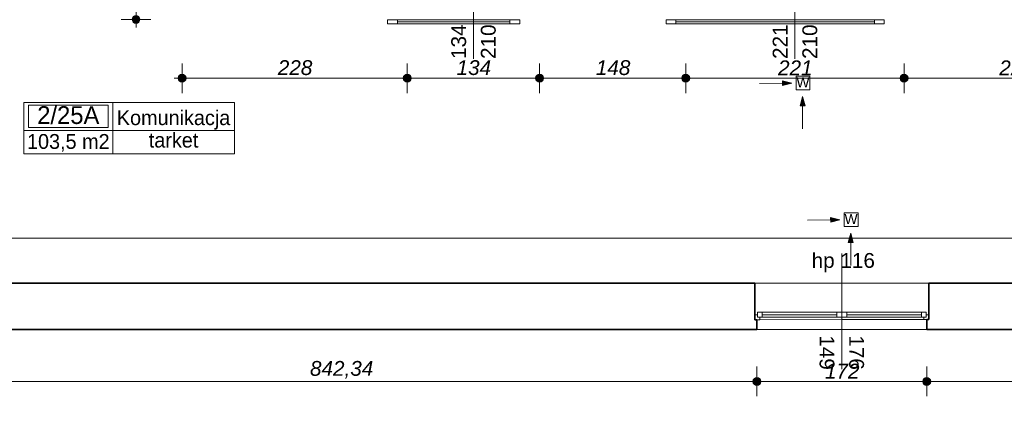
# Model space of a CAD drawing. Header units: millimetres. Extents: x -13944 to 84772, y -78836 to -35317.
# Tile 8 of 85: x 3504 to 13473, y -67620 to -63615. Entities that reach past the tile are written whole.
import ezdxf
from ezdxf.enums import TextEntityAlignment as Align

# ---------------------------------------------------------------- set-up
doc = ezdxf.new("R2010")
doc.units = ezdxf.units.MM
doc.header["$MEASUREMENT"] = 0
for name, color, linetype, lineweight in [('Drzwi ArchiCAD_Nr_pióra__1', 7, 'Continuous', 0), ('Instalacje - Went_Klim_Nr_pióra__42', 150, 'Continuous', 13), ('Konstrukcja - Stropy_Nr_pióra__1', 7, 'Continuous', 0), ('Konstrukcja - Ściany zew_Nr_pióra__6', 7, 'Continuous', 35), ('Metryczki pomieszczeń ArchiCADa_Nr_pióra__1', 7, 'Continuous', 0), ('Okna ArchiCADa_Nr_pióra__1', 7, 'Continuous', 0), ('Wymiarowanie - Ogólne_Nr_pióra__82', 114, 'Continuous', 13), ('Znaczniki drzwi ArchiCADa_Nr_pióra__1', 7, 'Continuous', 0), ('Znaczniki drzwi ArchiCADa_Nr_pióra__7', 7, 'Continuous', 70), ('Znaczniki okien ArchiCADa_Nr_pióra__1', 7, 'Continuous', 0), ('Znaczniki okien ArchiCADa_Nr_pióra__7', 7, 'Continuous', 70)]:
    doc.layers.add(name, color=color, linetype=linetype, lineweight=lineweight)
doc.layers.add('Elementy modelu - Strefy', color=7, linetype='Continuous')
doc.layers.add('Wymiarowanie - Ogólne', color=7, linetype='Continuous')
doc.styles.add('GENERATED_STYLE_1', font='txt')
doc.styles.add('GENERATED_STYLE_2', font='txt')
doc.styles.add('GENERATED_STYLE_3', font='txt')
doc.dimstyles.new('GENERATED_STYLE__1', dxfattribs={"dimtxt": 150, "dimasz": 152, "dimexe": 0.18, "dimexo": 0, "dimgap": 0.09, "dimtad": 1, "dimlfac": 0.1, "dimzin": 0, "dimdsep": 46, "dimtxsty": 'GENERATED_STYLE_3', "dimblk": 'ARROWHEAD_11', "dimblk1": 'ARROWHEAD_11', "dimblk2": 'ARROWHEAD_11', "dimcen": 0.09, "dimclrd": 114, "dimclre": 114, "dimclrt": 114, "dimazin": 0, "dimtfac": 1, "dimtdec": 4, "dimtmove": 0, "dimatfit": 3, "dimfxl": 1, "dimtolj": 1, "dimtzin": 0, "dimarcsym": 0})
doc.dimstyles.new('GENERATED_STYLE__2', dxfattribs={"dimtxt": 150, "dimasz": 152, "dimexe": 0.18, "dimexo": 0, "dimgap": 0.09, "dimtad": 1, "dimtih": 1, "dimtoh": 1, "dimlfac": 0.1, "dimzin": 0, "dimdsep": 46, "dimtxsty": 'GENERATED_STYLE_3', "dimblk": 'ARROWHEAD_11', "dimblk1": 'ARROWHEAD_11', "dimblk2": 'ARROWHEAD_11', "dimcen": 0.09, "dimclrd": 114, "dimclre": 114, "dimclrt": 114, "dimazin": 0, "dimtfac": 1, "dimtdec": 4, "dimtmove": 0, "dimatfit": 3, "dimfxl": 1, "dimtolj": 1, "dimtzin": 0, "dimarcsym": 0})

# ---------------------------------------------------------------- blocks, each defined once
blk = doc.blocks.new('Komunikacja_2_25A_8', base_point=(4445.4, -64735.9))
at = {"layer": 'Metryczki pomieszczeń ArchiCADa_Nr_pióra__1', "linetype": 'Continuous'}
for p, q in [((3546.8, -64453), (5678, -64453)), ((3546.8, -64971.6), (3546.8, -64453)), ((3591.7, -64479), (4400.4, -64479)), ((3591.7, -64705.3), (3591.7, -64479)), ((4400.4, -64479), (4400.4, -64705.3)), ((4445.4, -64453), (4445.4, -64971.6)), ((5678, -64453), (5678, -64971.6)), ((3546.8, -64735.9), (5678, -64735.9)), ((4400.4, -64705.3), (3591.7, -64705.3)), ((5678, -64971.6), (3546.8, -64971.6))]:
    blk.add_line(p, q, dxfattribs=at)
at = {"layer": 'Metryczki pomieszczeń ArchiCADa_Nr_pióra__1'}
for tag, height, style, p in [('ROOM_NUMBER', 180, 'GENERATED_STYLE_2', (3996.1, -64581)), ('ROOM_NAME', 150, 'GENERATED_STYLE_1', (5061.7, -64607.5)), ('ROOM_CALC_AREA', 150, 'GENERATED_STYLE_1', (3996.1, -64848)), ('floor_f', 150, 'GENERATED_STYLE_1', (5061.7, -64834.6))]:
    blk.add_attdef(tag, text='', height=height, dxfattribs=dict(at, style=style)).set_placement(p, align=Align.MIDDLE_CENTER)
blk = doc.blocks.new('*D102')
at = {"layer": 'Wymiarowanie - Ogólne_Nr_pióra__82', "linetype": 'Continuous'}
for points in [[(2584.7, -67278.6), (2581.6, -67263.3), (2572.9, -67250.3), (2560, -67241.7), (2544.7, -67238.6), (2529.4, -67241.7), (2516.4, -67250.3), (2507.7, -67263.3), (2504.7, -67278.6), (2507.7, -67293.9), (2516.4, -67306.9), (2529.4, -67315.6), (2544.7, -67318.6), (2560, -67315.6), (2572.9, -67306.9), (2581.6, -67293.9)], [(11008.1, -67277.6), (11005, -67262.3), (10996.4, -67249.4), (10983.4, -67240.7), (10968.1, -67237.6), (10952.8, -67240.7), (10939.8, -67249.4), (10931.1, -67262.3), (10928.1, -67277.6), (10931.1, -67293), (10939.8, -67305.9), (10952.8, -67314.6), (10968.1, -67317.6), (10983.4, -67314.6), (10996.4, -67305.9), (11005, -67293)]]:
    blk.add_hatch(color=256, dxfattribs=at).paths.add_polyline_path(points)
for p, q in [((2544.7, -67238.6), (2544.6, -67128.6)), ((10968.1, -67237.6), (10968.1, -67127.6)), ((2464.7, -67278.6), (2504.7, -67278.6)), ((2584.7, -67278.6), (10928.1, -67277.7)), ((2544.7, -67428.6), (2544.7, -67318.6)), ((10968.1, -67427.6), (10968.1, -67317.6))]:
    blk.add_line(p, q, dxfattribs=at)
for centre in [(2544.7, -67278.6), (10968.1, -67277.6)]:
    blk.add_circle(centre, 40, dxfattribs=at)
at = {"layer": 'Wymiarowanie - Ogólne_Nr_pióra__82', "insert": (6443, -67248.2), "char_height": 150, "attachment_point": 7, "rotation": 0.00665, "style": 'GENERATED_STYLE_3'}
blk.add_mtext('\\A1;{\\fArial|b0|i1|c238|p38;842,34}', dxfattribs=at)
blk = doc.blocks.new('ARROWHEAD_11')
at = {"color": 0, "linetype": 'Continuous', "lineweight": 0}
blk.add_line((0, 0), (-1, 0), dxfattribs=at)
at = {"color": 0, "linetype": 'Continuous', "lineweight": 0, "const_width": 0.25, "flags": 128}
blk.add_lwpolyline([(-0.125, 0, 1), (0.125, 0, 1)], format="xyb", close=True, dxfattribs=at)
blk = doc.blocks.new('*D103')
at = {"layer": 'Wymiarowanie - Ogólne_Nr_pióra__82', "linetype": 'Continuous'}
for points in [[(11008.1, -67277.6), (11005, -67262.3), (10996.4, -67249.4), (10983.4, -67240.7), (10968.1, -67237.6), (10952.8, -67240.7), (10939.8, -67249.4), (10931.1, -67262.3), (10928.1, -67277.6), (10931.1, -67293), (10939.8, -67305.9), (10952.8, -67314.6), (10968.1, -67317.6), (10983.4, -67314.6), (10996.4, -67305.9), (11005, -67293)], [(12728.1, -67277.5), (12725, -67262.1), (12716.4, -67249.2), (12703.4, -67240.5), (12688.1, -67237.5), (12672.8, -67240.5), (12659.8, -67249.2), (12651.1, -67262.1), (12648.1, -67277.5), (12651.1, -67292.8), (12659.8, -67305.7), (12672.8, -67314.4), (12688.1, -67317.5), (12703.4, -67314.4), (12716.4, -67305.7), (12725, -67292.8)]]:
    blk.add_hatch(color=256, dxfattribs=at).paths.add_polyline_path(points)
for p, q in [((12688.1, -67237.5), (12688.1, -67127.5)), ((11008.1, -67277.6), (12648.1, -67277.5)), ((12688.1, -67427.5), (12688.1, -67317.5))]:
    blk.add_line(p, q, dxfattribs=at)
blk.add_circle((12688.1, -67277.5), 40, dxfattribs=at)
at = {"layer": 'Wymiarowanie - Ogólne_Nr_pióra__82', "insert": (11657.3, -67247.6), "char_height": 150, "attachment_point": 7, "rotation": 0.00665, "style": 'GENERATED_STYLE_3'}
blk.add_mtext('\\A1;{\\fArial|b0|i1|c238|p38;172}', dxfattribs=at)
blk = doc.blocks.new('*D104')
at = {"layer": 'Wymiarowanie - Ogólne_Nr_pióra__82', "linetype": 'Continuous'}
for points in [[(12728.1, -67277.5), (12725, -67262.1), (12716.4, -67249.2), (12703.4, -67240.5), (12688.1, -67237.5), (12672.8, -67240.5), (12659.8, -67249.2), (12651.1, -67262.1), (12648.1, -67277.5), (12651.1, -67292.8), (12659.8, -67305.7), (12672.8, -67314.4), (12688.1, -67317.5), (12703.4, -67314.4), (12716.4, -67305.7), (12725, -67292.8)], [(18227, -67276.8), (18224, -67261.5), (18215.3, -67248.5), (18202.3, -67239.9), (18187, -67236.8), (18171.7, -67239.9), (18158.7, -67248.5), (18150.1, -67261.5), (18147, -67276.8), (18150.1, -67292.1), (18158.7, -67305.1), (18171.7, -67313.8), (18187, -67316.8), (18202.3, -67313.8), (18215.3, -67305.1), (18224, -67292.1)]]:
    blk.add_hatch(color=256, dxfattribs=at).paths.add_polyline_path(points)
for p, q in [((12688.1, -67237.5), (12688.1, -67127.5)), ((12728.1, -67277.4), (18147, -67276.8)), ((12688.1, -67427.5), (12688.1, -67317.5))]:
    blk.add_line(p, q, dxfattribs=at)
at = {"layer": 'Wymiarowanie - Ogólne_Nr_pióra__82', "insert": (15266.8, -67247.2), "char_height": 150, "attachment_point": 7, "rotation": 0.00665, "style": 'GENERATED_STYLE_3'}
blk.add_mtext('\\A1;{\\fArial|b0|i1|c238|p38;550}', dxfattribs=at)
blk = doc.blocks.new('*D199')
at = {"layer": 'Wymiarowanie - Ogólne_Nr_pióra__82', "linetype": 'Continuous'}
for points in [[(5188, -64207.6), (5185, -64192.3), (5176.3, -64179.3), (5163.3, -64170.6), (5148, -64167.6), (5132.7, -64170.6), (5119.7, -64179.3), (5111.1, -64192.3), (5108, -64207.6), (5111.1, -64222.9), (5119.7, -64235.9), (5132.7, -64244.5), (5148, -64247.6), (5163.3, -64244.5), (5176.3, -64235.9), (5185, -64222.9)], [(7468, -64207.6), (7465, -64192.3), (7456.3, -64179.3), (7443.3, -64170.6), (7428, -64167.6), (7412.7, -64170.6), (7399.7, -64179.3), (7391.1, -64192.3), (7388, -64207.6), (7391.1, -64222.9), (7399.7, -64235.9), (7412.7, -64244.5), (7428, -64247.6), (7443.3, -64244.5), (7456.3, -64235.9), (7465, -64222.9)]]:
    blk.add_hatch(color=256, dxfattribs=at).paths.add_polyline_path(points)
for p, q in [((5148, -64167.6), (5148, -64057.6)), ((7428, -64167.6), (7428, -64057.6)), ((5068, -64207.6), (5108, -64207.6)), ((5148, -64357.6), (5148, -64247.6)), ((5188, -64207.6), (7388, -64207.6)), ((7428, -64357.6), (7428, -64247.6))]:
    blk.add_line(p, q, dxfattribs=at)
for centre in [(5148, -64207.6), (7428, -64207.6)]:
    blk.add_circle(centre, 40, dxfattribs=at)
at = {"layer": 'Wymiarowanie - Ogólne_Nr_pióra__82', "insert": (6117.3, -64177.6), "char_height": 150, "attachment_point": 7, "style": 'GENERATED_STYLE_3'}
blk.add_mtext('\\A1;{\\fArial|b0|i1|c238|p38;228}', dxfattribs=at)
blk = doc.blocks.new('*D200')
at = {"layer": 'Wymiarowanie - Ogólne_Nr_pióra__82', "linetype": 'Continuous'}
for points in [[(7468, -64207.6), (7465, -64192.3), (7456.3, -64179.3), (7443.3, -64170.6), (7428, -64167.6), (7412.7, -64170.6), (7399.7, -64179.3), (7391.1, -64192.3), (7388, -64207.6), (7391.1, -64222.9), (7399.7, -64235.9), (7412.7, -64244.5), (7428, -64247.6), (7443.3, -64244.5), (7456.3, -64235.9), (7465, -64222.9)], [(8808, -64207.6), (8805, -64192.3), (8796.3, -64179.3), (8783.3, -64170.6), (8768, -64167.6), (8752.7, -64170.6), (8739.7, -64179.3), (8731.1, -64192.3), (8728, -64207.6), (8731.1, -64222.9), (8739.7, -64235.9), (8752.7, -64244.5), (8768, -64247.6), (8783.3, -64244.5), (8796.3, -64235.9), (8805, -64222.9)]]:
    blk.add_hatch(color=256, dxfattribs=at).paths.add_polyline_path(points)
for p, q in [((7428, -64167.6), (7428, -64057.6)), ((8768, -64167.6), (8768, -64057.6)), ((7428, -64357.6), (7428, -64247.6)), ((7468, -64207.6), (8728, -64207.6)), ((8768, -64357.6), (8768, -64247.6))]:
    blk.add_line(p, q, dxfattribs=at)
for centre in [(7428, -64207.6), (8768, -64207.6)]:
    blk.add_circle(centre, 40, dxfattribs=at)
at = {"layer": 'Wymiarowanie - Ogólne_Nr_pióra__82', "insert": (7927.3, -64177.6), "char_height": 150, "attachment_point": 7, "style": 'GENERATED_STYLE_3'}
blk.add_mtext('\\A1;{\\fArial|b0|i1|c238|p38;134}', dxfattribs=at)
blk = doc.blocks.new('*D201')
at = {"layer": 'Wymiarowanie - Ogólne_Nr_pióra__82', "linetype": 'Continuous'}
for points in [[(8808, -64207.6), (8805, -64192.3), (8796.3, -64179.3), (8783.3, -64170.6), (8768, -64167.6), (8752.7, -64170.6), (8739.7, -64179.3), (8731.1, -64192.3), (8728, -64207.6), (8731.1, -64222.9), (8739.7, -64235.9), (8752.7, -64244.5), (8768, -64247.6), (8783.3, -64244.5), (8796.3, -64235.9), (8805, -64222.9)], [(10288, -64207.6), (10285, -64192.3), (10276.3, -64179.3), (10263.3, -64170.6), (10248, -64167.6), (10232.7, -64170.6), (10219.7, -64179.3), (10211.1, -64192.3), (10208, -64207.6), (10211.1, -64222.9), (10219.7, -64235.9), (10232.7, -64244.5), (10248, -64247.6), (10263.3, -64244.5), (10276.3, -64235.9), (10285, -64222.9)]]:
    blk.add_hatch(color=256, dxfattribs=at).paths.add_polyline_path(points)
for p, q in [((8768, -64167.6), (8768, -64057.6)), ((10248, -64167.6), (10248, -64057.6)), ((8768, -64357.6), (8768, -64247.6)), ((8808, -64207.6), (10208, -64207.6)), ((10248, -64357.6), (10248, -64247.6))]:
    blk.add_line(p, q, dxfattribs=at)
for centre in [(8768, -64207.6), (10248, -64207.6)]:
    blk.add_circle(centre, 40, dxfattribs=at)
at = {"layer": 'Wymiarowanie - Ogólne_Nr_pióra__82', "insert": (9337.3, -64177.6), "char_height": 150, "attachment_point": 7, "style": 'GENERATED_STYLE_3'}
blk.add_mtext('\\A1;{\\fArial|b0|i1|c238|p38;148}', dxfattribs=at)
blk = doc.blocks.new('*D202')
at = {"layer": 'Wymiarowanie - Ogólne_Nr_pióra__82', "linetype": 'Continuous'}
for points in [[(10288, -64207.6), (10285, -64192.3), (10276.3, -64179.3), (10263.3, -64170.6), (10248, -64167.6), (10232.7, -64170.6), (10219.7, -64179.3), (10211.1, -64192.3), (10208, -64207.6), (10211.1, -64222.9), (10219.7, -64235.9), (10232.7, -64244.5), (10248, -64247.6), (10263.3, -64244.5), (10276.3, -64235.9), (10285, -64222.9)], [(12498, -64207.6), (12495, -64192.3), (12486.3, -64179.3), (12473.3, -64170.6), (12458, -64167.6), (12442.7, -64170.6), (12429.7, -64179.3), (12421.1, -64192.3), (12418, -64207.6), (12421.1, -64222.9), (12429.7, -64235.9), (12442.7, -64244.5), (12458, -64247.6), (12473.3, -64244.5), (12486.3, -64235.9), (12495, -64222.9)]]:
    blk.add_hatch(color=256, dxfattribs=at).paths.add_polyline_path(points)
for p, q in [((10248, -64167.6), (10248, -64057.6)), ((12458, -64167.6), (12458, -64057.6)), ((10248, -64357.6), (10248, -64247.6)), ((10288, -64207.6), (12418, -64207.6)), ((12458, -64357.6), (12458, -64247.6))]:
    blk.add_line(p, q, dxfattribs=at)
for centre in [(10248, -64207.6), (12458, -64207.6)]:
    blk.add_circle(centre, 40, dxfattribs=at)
at = {"layer": 'Wymiarowanie - Ogólne_Nr_pióra__82', "insert": (11182.3, -64177.6), "char_height": 150, "attachment_point": 7, "style": 'GENERATED_STYLE_3'}
blk.add_mtext('\\A1;{\\fArial|b0|i1|c238|p38;221}', dxfattribs=at)
blk = doc.blocks.new('*D203')
at = {"layer": 'Wymiarowanie - Ogólne_Nr_pióra__82', "linetype": 'Continuous'}
for points in [[(12498, -64207.6), (12495, -64192.3), (12486.3, -64179.3), (12473.3, -64170.6), (12458, -64167.6), (12442.7, -64170.6), (12429.7, -64179.3), (12421.1, -64192.3), (12418, -64207.6), (12421.1, -64222.9), (12429.7, -64235.9), (12442.7, -64244.5), (12458, -64247.6), (12473.3, -64244.5), (12486.3, -64235.9), (12495, -64222.9)], [(14768, -64207.6), (14765, -64192.3), (14756.3, -64179.3), (14743.3, -64170.6), (14728, -64167.6), (14712.7, -64170.6), (14699.7, -64179.3), (14691.1, -64192.3), (14688, -64207.6), (14691.1, -64222.9), (14699.7, -64235.9), (14712.7, -64244.5), (14728, -64247.6), (14743.3, -64244.5), (14756.3, -64235.9), (14765, -64222.9)]]:
    blk.add_hatch(color=256, dxfattribs=at).paths.add_polyline_path(points)
for p, q in [((12458, -64167.6), (12458, -64057.6)), ((14728, -64167.6), (14728, -64057.6)), ((12458, -64357.6), (12458, -64247.6)), ((12498, -64207.6), (14688, -64207.6)), ((14728, -64357.6), (14728, -64247.6))]:
    blk.add_line(p, q, dxfattribs=at)
for centre in [(12458, -64207.6), (14728, -64207.6)]:
    blk.add_circle(centre, 40, dxfattribs=at)
at = {"layer": 'Wymiarowanie - Ogólne_Nr_pióra__82', "insert": (13422.3, -64177.6), "char_height": 150, "attachment_point": 7, "style": 'GENERATED_STYLE_3'}
blk.add_mtext('\\A1;{\\fArial|b0|i1|c238|p38;227}', dxfattribs=at)
blk = doc.blocks.new('*D210')
at = {"layer": 'Wymiarowanie - Ogólne_Nr_pióra__82', "linetype": 'Continuous'}
for points in [[(2584.5, -65828.3), (2581.5, -65813), (2572.8, -65800), (2559.9, -65791.3), (2544.5, -65788.3), (2529.2, -65791.3), (2516.3, -65800), (2507.6, -65813), (2504.5, -65828.3), (2507.6, -65843.6), (2516.3, -65856.6), (2529.2, -65865.2), (2544.5, -65868.3), (2559.9, -65865.2), (2572.8, -65856.6), (2581.5, -65843.6)], [(27938, -65825.3), (27934.9, -65810), (27926.2, -65797), (27913.3, -65788.4), (27898, -65785.3), (27882.7, -65788.4), (27869.7, -65797), (27861, -65810), (27858, -65825.3), (27861, -65840.6), (27869.7, -65853.6), (27882.7, -65862.3), (27898, -65865.3), (27913.3, -65862.3), (27926.2, -65853.6), (27934.9, -65840.6)]]:
    blk.add_hatch(color=256, dxfattribs=at).paths.add_polyline_path(points)
for p, q in [((2544.5, -65788.3), (2544.5, -65678.3)), ((27898, -65785.3), (27897.9, -65675.3)), ((2464.5, -65828.3), (2504.5, -65828.3)), ((2544.6, -65978.3), (2544.5, -65868.3)), ((2584.5, -65828.3), (27858, -65825.3)), ((27898, -65975.3), (27898, -65865.3)), ((27938, -65825.3), (27978, -65825.3))]:
    blk.add_line(p, q, dxfattribs=at)
for centre in [(2544.5, -65828.3), (27898, -65825.3)]:
    blk.add_circle(centre, 40, dxfattribs=at)
at = {"layer": 'Wymiarowanie - Ogólne_Nr_pióra__82', "insert": (14964.8, -65796.8), "char_height": 150, "attachment_point": 7, "rotation": 0.00665, "style": 'GENERATED_STYLE_3'}
blk.add_mtext('\\A1;{\\fArial|b0|i1|c238|p38;2 535}', dxfattribs=at)
blk = doc.blocks.new('*D246')
at = {"layer": 'Wymiarowanie - Ogólne_Nr_pióra__82', "linetype": 'Continuous'}
for points in [[(4721.5, -61773), (4718.5, -61757.6), (4709.8, -61744.7), (4696.8, -61736), (4681.5, -61733), (4666.2, -61736), (4653.2, -61744.7), (4644.6, -61757.6), (4641.5, -61773), (4644.6, -61788.3), (4653.2, -61801.2), (4666.2, -61809.9), (4681.5, -61813), (4696.8, -61809.9), (4709.8, -61801.2), (4718.5, -61788.3)], [(4721.5, -63613), (4718.5, -63597.6), (4709.8, -63584.7), (4696.8, -63576), (4681.5, -63573), (4666.2, -63576), (4653.2, -63584.7), (4644.6, -63597.6), (4641.5, -63613), (4644.6, -63628.3), (4653.2, -63641.2), (4666.2, -63649.9), (4681.5, -63653), (4696.8, -63649.9), (4709.8, -63641.2), (4718.5, -63628.3)]]:
    blk.add_hatch(color=256, dxfattribs=at).paths.add_polyline_path(points)
for p, q in [((4641.5, -61773), (4531.5, -61773)), ((4831.5, -61773), (4721.5, -61773)), ((4681.5, -63573), (4681.5, -61813)), ((4641.5, -63613), (4531.5, -63613)), ((4681.5, -63693), (4681.5, -63653)), ((4831.5, -63613), (4721.5, -63613))]:
    blk.add_line(p, q, dxfattribs=at)
for centre in [(4681.5, -61773), (4681.5, -63613)]:
    blk.add_circle(centre, 40, dxfattribs=at)
at = {"layer": 'Wymiarowanie - Ogólne_Nr_pióra__82', "insert": (4651.5, -62863.7), "char_height": 150, "attachment_point": 7, "rotation": 90, "style": 'GENERATED_STYLE_3'}
blk.add_mtext('\\A1;{\\fArial|b0|i1|c238|p38;184}', dxfattribs=at)

msp = doc.modelspace()

# ---------------------------------------------------------------- hatches: boundary and pattern name
at = {"layer": 'Instalacje - Went_Klim_Nr_pióra__42', "linetype": 'Continuous'}
for points in [[(11321.002, -64257.274), (11227.458, -64233.198), (11227.953, -64283.196)], [(11430.714, -64393.074), (11405.714, -64486.376), (11455.714, -64486.376)], [(11807.977, -65640.686), (11714.433, -65616.611), (11714.928, -65666.609)], [(11917.689, -65776.487), (11892.689, -65869.789), (11942.689, -65869.789)]]:
    msp.add_hatch(color=256, dxfattribs=at).paths.add_polyline_path(points)

# ---------------------------------------------------------------- linework, layer by layer
at = {"layer": 'Drzwi ArchiCAD_Nr_pióra__1', "linetype": 'Continuous'}
for p, q in [((7228.016, -63617.955), (7328.016, -63617.955)), ((7228.016, -63657.955), (7228.016, -63617.955)), ((7328.016, -63657.955), (7228.016, -63657.955)), ((7328.016, -63617.955), (8468.016, -63617.955)), ((7328.016, -63637.955), (7328.016, -63617.955)), ((7328.016, -63617.955), (7328.016, -63657.955)), ((7328.016, -63637.955), (8468.016, -63637.955)), ((7328.016, -63657.955), (7328.016, -63637.955)), ((8468.016, -63637.955), (7328.016, -63637.955)), ((8468.016, -63637.955), (7328.016, -63637.955)), ((8468.016, -63657.955), (7328.016, -63657.955)), ((8468.016, -63617.955), (8468.016, -63637.955)), ((8468.016, -63657.955), (8468.016, -63617.955)), ((8468.016, -63617.955), (8568.016, -63617.955)), ((8468.016, -63637.955), (8468.016, -63657.955)), ((8568.016, -63657.955), (8468.016, -63657.955)), ((8568.016, -63617.955), (8568.016, -63657.955)), ((10048.016, -63617.955), (10148.016, -63617.955)), ((10048.016, -63657.955), (10048.016, -63617.955)), ((10148.016, -63657.955), (10048.016, -63657.955)), ((10148.016, -63617.955), (12158.016, -63617.955)), ((10148.016, -63637.955), (10148.016, -63617.955)), ((10148.016, -63617.955), (10148.016, -63657.955)), ((10148.016, -63637.955), (12158.016, -63637.955)), ((10148.016, -63657.955), (10148.016, -63637.955)), ((12158.016, -63637.955), (10148.016, -63637.955)), ((12158.016, -63637.955), (10148.016, -63637.955)), ((12158.016, -63657.955), (10148.016, -63657.955)), ((12158.016, -63617.955), (12158.016, -63637.955)), ((12158.016, -63657.955), (12158.016, -63617.955)), ((12158.016, -63617.955), (12258.016, -63617.955)), ((12158.016, -63637.955), (12158.016, -63657.955)), ((12258.016, -63657.955), (12158.016, -63657.955)), ((12258.016, -63617.955), (12258.016, -63657.955))]:
    msp.add_line(p, q, dxfattribs=at)
at = {"layer": 'Instalacje - Went_Klim_Nr_pióra__42', "linetype": 'Continuous'}
for p, q in [((11365.342, -64186.107), (11505.342, -64186.107)), ((11365.342, -64326.107), (11365.342, -64186.107)), ((11505.342, -64186.107), (11505.342, -64326.107)), ((10993.326, -64260.517), (11227.705, -64258.197)), ((11321.002, -64257.274), (11227.458, -64233.198)), ((11227.953, -64283.196), (11227.458, -64233.198)), ((11321.002, -64257.274), (11227.953, -64283.196)), ((11505.342, -64326.107), (11365.342, -64326.107)), ((11430.714, -64393.074), (11405.714, -64486.376)), ((11430.714, -64393.074), (11455.714, -64486.376)), ((11455.714, -64486.376), (11405.714, -64486.376)), ((11430.714, -64720.766), (11430.714, -64486.376)), ((11852.317, -65569.52), (11992.317, -65569.52)), ((11852.317, -65709.52), (11852.317, -65569.52)), ((11992.317, -65569.52), (11992.317, -65709.52)), ((11480.301, -65643.93), (11714.68, -65641.61)), ((11807.977, -65640.686), (11714.433, -65616.611)), ((11714.928, -65666.609), (11714.433, -65616.611)), ((11807.977, -65640.686), (11714.928, -65666.609)), ((11992.317, -65709.52), (11852.317, -65709.52)), ((11917.689, -65776.487), (11892.689, -65869.789)), ((11917.689, -65776.487), (11942.689, -65869.789)), ((11942.689, -65869.789), (11892.689, -65869.789)), ((11917.689, -66104.179), (11917.689, -65869.789))]:
    msp.add_line(p, q, dxfattribs=at)
at = {"layer": 'Konstrukcja - Stropy_Nr_pióra__1', "linetype": 'Continuous', "flags": 128}
for points in [[(2164.596, -62391.747), (2164.596, -66752.955), (28418.016, -66749.91), (28418.016, -62684.566), (51525.096, -62684.566), (55044.372, -65629.384), (57269.596, -65629.126), (57269.596, -65629.384), (60264.596, -65629.384), (60264.596, -59579.384), (37951.507, -40862.978), (28294.596, -40862.978), (28294.596, -47992.978), (2164.596, -47992.978), (2164.596, -58010.641)], [(2164.596, -66752.955), (2164.596, -76044.91), (6159.596, -76044.91), (6159.041, -71572.176), (27734.596, -71572.176), (27734.596, -70122.176), (29924.596, -70122.176), (29924.596, -64338.978), (48317.016, -64338.978), (52953.596, -68219.724), (52953.596, -70122.176), (57269.596, -70122.176), (57269.596, -65629.384), (55044.372, -65629.384), (51526.196, -62685.486), (48316.127, -62681.583), (28417.544, -62683.891), (28418.016, -66749.91)]]:
    msp.add_lwpolyline(points, close=True, dxfattribs=at)
at = {"layer": 'Konstrukcja - Ściany zew_Nr_pióra__6', "linetype": 'Continuous'}
for p, q in [((10947.998, -66601.936), (10947.961, -66281.936)), ((12707.998, -66601.732), (12707.961, -66281.732)), ((10948.004, -66651.936), (10947.998, -66601.936)), ((10968.004, -66651.934), (10948.004, -66651.936)), ((10968.016, -66751.934), (10968.004, -66651.934)), ((12688.004, -66651.734), (12708.004, -66651.732)), ((12688.016, -66751.734), (12688.004, -66651.734)), ((12708.004, -66651.732), (12707.998, -66601.732))]:
    msp.add_line(p, q, dxfattribs=at)
at = {"layer": 'Konstrukcja - Ściany zew_Nr_pióra__6', "linetype": 'Continuous', "flags": 128}
for points in [[(10947.961, -66281.936), (2544.596, -66282.911)], [(18157.961, -66281.1), (12707.961, -66281.732)], [(2544.596, -66752.911), (10968.016, -66751.934)], [(12688.016, -66751.734), (18178.016, -66751.098)]]:
    msp.add_lwpolyline(points, dxfattribs=at)
at = {"layer": 'Okna ArchiCADa_Nr_pióra__1', "linetype": 'Continuous'}
for p, q in [((12707.961, -66281.732), (10947.961, -66281.936)), ((11022.995, -66576.927), (10972.995, -66576.933)), ((10972.995, -66576.933), (10973.001, -66626.933)), ((11777.995, -66576.84), (11022.995, -66576.927)), ((11777.995, -66576.84), (11022.995, -66576.927)), ((11023.001, -66626.927), (11022.995, -66576.927)), ((11827.995, -66576.834), (11777.995, -66576.84)), ((11777.995, -66576.84), (11778.001, -66626.84)), ((11877.995, -66576.828), (11827.995, -66576.834)), ((11827.995, -66576.834), (11828.001, -66626.834)), ((11828.001, -66626.834), (11827.995, -66576.834)), ((12632.995, -66576.741), (11877.995, -66576.828)), ((12632.995, -66576.741), (11877.995, -66576.828)), ((11878.001, -66626.828), (11877.995, -66576.828)), ((12682.995, -66576.735), (12632.995, -66576.741)), ((12632.995, -66576.741), (12633.001, -66626.741)), ((12683.001, -66626.735), (12682.995, -66576.735)), ((10972.998, -66601.933), (10947.998, -66601.936)), ((10948.004, -66651.936), (10947.998, -66601.936)), ((10948.004, -66651.936), (10998.004, -66651.93)), ((10968.004, -66651.934), (10948.004, -66651.936)), ((10973.001, -66626.933), (10972.998, -66601.933)), ((10973.001, -66626.933), (11023.001, -66626.927)), ((10998.001, -66626.93), (10973.001, -66626.933)), ((10998.004, -66651.93), (10998.001, -66626.93)), ((10998.004, -66651.93), (11828.004, -66651.834)), ((11777.998, -66601.84), (11022.998, -66601.927)), ((11023.001, -66626.927), (11778.001, -66626.84)), ((11778.001, -66626.84), (11828.001, -66626.834)), ((11828.001, -66626.834), (11878.001, -66626.828)), ((11828.004, -66651.834), (12658.004, -66651.738)), ((12632.998, -66601.741), (11877.998, -66601.828)), ((11878.001, -66626.828), (12633.001, -66626.741)), ((12633.001, -66626.741), (12683.001, -66626.735)), ((12683.001, -66626.735), (12658.001, -66626.738)), ((12658.001, -66626.738), (12658.004, -66651.738)), ((12658.004, -66651.738), (12708.004, -66651.732)), ((12707.998, -66601.732), (12682.998, -66601.735)), ((12682.998, -66601.735), (12683.001, -66626.735)), ((12688.004, -66651.734), (12708.004, -66651.732)), ((12708.004, -66651.732), (12707.998, -66601.732)), ((12688.016, -66751.734), (10968.016, -66751.934))]:
    msp.add_line(p, q, dxfattribs=at)
at = {"layer": 'Znaczniki drzwi ArchiCADa_Nr_pióra__1', "linetype": 'Continuous'}
for p, q in [((8098.016, -64012.955), (8098.016, -63492.955)), ((11353.016, -64012.955), (11353.016, -63492.955))]:
    msp.add_line(p, q, dxfattribs=at)
at = {"layer": 'Znaczniki okien ArchiCADa_Nr_pióra__1', "linetype": 'Continuous'}
msp.add_line((11828.062, -67151.834), (11827.926, -65981.834), dxfattribs=at)

# ---------------------------------------------------------------- block references
at = {"layer": 'Elementy modelu - Strefy', "linetype": 'Continuous'}
ref = msp.add_blockref('Komunikacja_2_25A_8', (4445.355, -64735.906), dxfattribs=at)
ref.add_attrib('ROOM_NAME', 'Komunikacja', dxfattribs={"layer": 'Metryczki pomieszczeń ArchiCADa_Nr_pióra__1', "color": 7, "height": 150, "style": 'GENERATED_STYLE_1'}).set_placement((5061.677, -64607.503), align=Align.MIDDLE_CENTER)
ref.add_attrib('ROOM_NUMBER', '2/25A', dxfattribs={"layer": 'Metryczki pomieszczeń ArchiCADa_Nr_pióra__1', "color": 7, "height": 180, "style": 'GENERATED_STYLE_2'}).set_placement((3996.071, -64580.957), align=Align.MIDDLE_CENTER)
ref.add_attrib('ROOM_CALC_AREA', '103,5 m2', dxfattribs={"layer": 'Metryczki pomieszczeń ArchiCADa_Nr_pióra__1', "color": 7, "height": 150, "style": 'GENERATED_STYLE_1'}).set_placement((3996.071, -64847.958), align=Align.MIDDLE_CENTER)
ref.add_attrib('floor_f', 'tarket', dxfattribs={"layer": 'Metryczki pomieszczeń ArchiCADa_Nr_pióra__1', "color": 7, "height": 150, "style": 'GENERATED_STYLE_1'}).set_placement((5061.677, -64834.586), align=Align.MIDDLE_CENTER)

# ---------------------------------------------------------------- texts
at = {"layer": 'Instalacje - Went_Klim_Nr_pióra__42', "linetype": 'Continuous', "char_height": 100, "attachment_point": 6, "style": 'GENERATED_STYLE_1'}
for insert in [(11500.256, -64250.393), (11987.231, -65633.806)]:
    msp.add_mtext('\\A1;{\\fArial|b0|i0|c238|p38;W}', dxfattribs=dict(at, insert=insert))
at = {"layer": 'Znaczniki drzwi ArchiCADa_Nr_pióra__7', "char_height": 150, "attachment_point": 7, "rotation": 90, "style": 'GENERATED_STYLE_1'}
for s, insert in [('\\A1;{\\fArial|b0|i0|c238|p38;134}', (8025.587, -64012.955)), ('\\A1;{\\fArial|b0|i0|c238|p38;210}', (8325.484, -64012.955)), ('\\A1;{\\fArial|b0|i0|c238|p38;221}', (11278.015, -64012.955)), ('\\A1;{\\fArial|b0|i0|c238|p38;210}', (11580.484, -64012.955))]:
    msp.add_mtext(s, dxfattribs=dict(at, insert=insert))
at = {"layer": 'Znaczniki okien ArchiCADa_Nr_pióra__7', "char_height": 150, "attachment_point": 7, "style": 'GENERATED_STYLE_1'}
for s, insert, rotation in [('\\A1;{\\fArial|b0|i0|c238|p38;hp 116}', (11522.12, -66172.703), 0.0066453), ('\\A1;{\\fArial|b0|i0|c238|p38;149}', (11600.554, -66810.374), 270.0066453), ('\\A1;{\\fArial|b0|i0|c238|p38;176}', (11900.554, -66810.339), 270.0066453)]:
    msp.add_mtext(s, dxfattribs=dict(at, insert=insert, rotation=rotation))

# ---------------------------------------------------------------- dimensions: what is measured, and where the dimension line sits
at = {"layer": 'Wymiarowanie - Ogólne', "color": 114, "linetype": 'Continuous', "lineweight": 13}
for base, p1, p2, angle, dimstyle, picture, middle, turn in [((4681.507, -61772.955), (5148.016, -63612.955), (5148.016, -61772.955), 90, 'GENERATED_STYLE__1', '*D246', (4576.507, -62692.955), 90), ((10968.077, -67277.65), (2544.596, -66752.911), (10968.016, -66751.934), 0.0066453, 'GENERATED_STYLE__2', '*D102', (6756.355, -67173.138), 0.0066453), ((12688.077, -67277.45), (10968.016, -66751.934), (12688.016, -66751.734), 0.0066453, 'GENERATED_STYLE__2', '*D103', (11828.065, -67172.55), 0.0066453)]:
    dim = msp.add_linear_dim(base=base, p1=p1, p2=p2, angle=angle, dimstyle=dimstyle, dxfattribs=at)
    dim.commit()
    dim.dimension.update_dxf_attribs({"geometry": picture, "text_midpoint": middle, "dimtype": 160, "text_rotation": turn})
for base, p1, p2, picture, middle in [((7428.016, -64207.58), (5148.016, -63768.529), (7428.016, -63768.529), '*D199', (6288.016, -64102.579)), ((8768.016, -64207.58), (7428.016, -63768.529), (8768.016, -63768.529), '*D200', (8098.016, -64102.579)), ((10248.016, -64207.58), (8768.016, -63768.529), (10248.016, -63768.529), '*D201', (9508.016, -64102.579)), ((12458.016, -64207.58), (10248.016, -63768.529), (12458.016, -63768.529), '*D202', (11353.016, -64102.579)), ((14728.016, -64207.58), (12458.016, -63768.529), (14728.016, -63768.529), '*D203', (13593.016, -64102.579))]:
    dim = msp.add_linear_dim(base=base, p1=p1, p2=p2, dimstyle='GENERATED_STYLE__2', dxfattribs=at)
    dim.commit()
    dim.dimension.update_dxf_attribs({"geometry": picture, "text_midpoint": middle, "dimtype": 160})
for base, p1, p2, text, picture, middle in [((27897.963, -65825.326), (2544.596, -66282.911), (27898.016, -66279.97), '2 535', '*D210', (15221.241, -65721.796)), ((18187.029, -67276.812), (12688.016, -66751.734), (18186.968, -66751.096), '550', '*D104', (15437.541, -67172.131))]:
    dim = msp.add_linear_dim(base=base, p1=p1, p2=p2, angle=0.0066453, text=text, dimstyle='GENERATED_STYLE__2', dxfattribs=at)
    dim.commit()
    dim.dimension.update_dxf_attribs({"geometry": picture, "text_midpoint": middle, "dimtype": 160, "text_rotation": 0.0066453})

doc.saveas('drawing.dxf')
